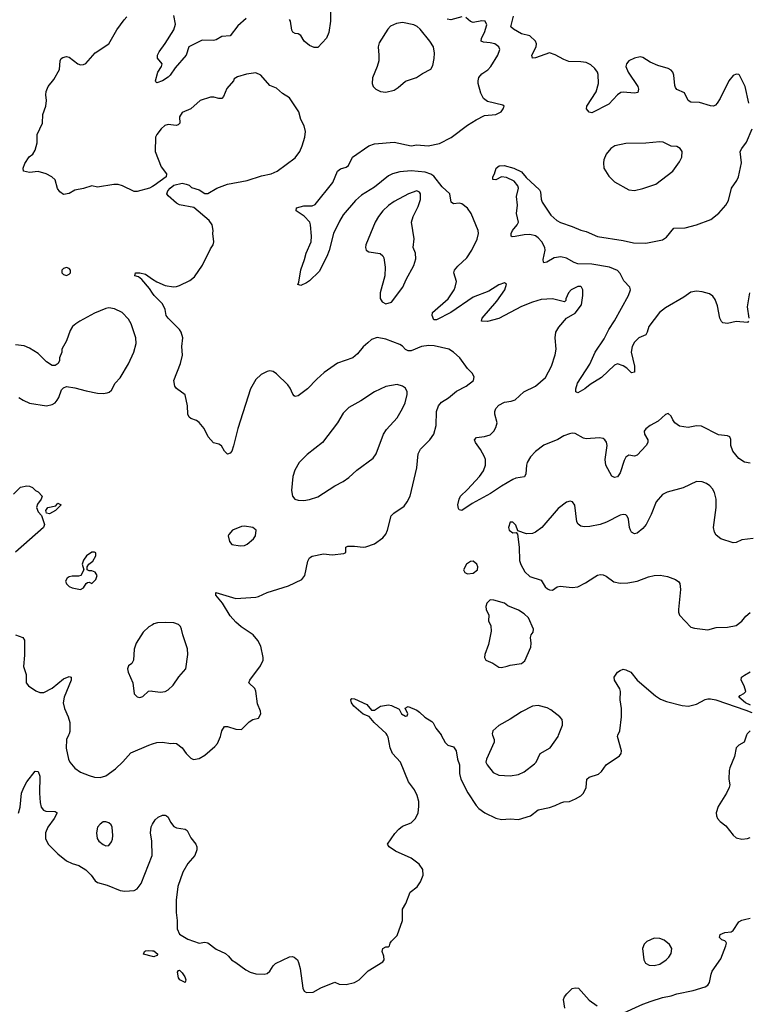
# Model space of a CAD drawing. Header units: inches. Extents: x 1449094 to 1618372, y 389908 to 534307.
# Tile 144 of 256: x 1509059 to 1514216, y 498096 to 505061. Entities that reach past the tile are written whole.
import ezdxf

# ---------------------------------------------------------------- set-up
doc = ezdxf.new("R2010")
doc.units = ezdxf.units.IN
doc.header["$MEASUREMENT"] = 0
for name, color, linetype in [('B5409', 7, 'Continuous'), ('B5419', 7, 'Continuous'), ('B5500', 7, 'Continuous'), ('B5510', 7, 'Continuous')]:
    doc.layers.add(name, color=color, linetype=linetype)

msp = doc.modelspace()

# ---------------------------------------------------------------- linework, layer by layer
at = {"layer": 'B5409', "color": 5}
for points, elevation in [([(1509405.3, 500000), (1509390.3, 499970), (1509389, 499909), (1509404.2, 499830), (1509413.7, 499810), (1509450, 499766.4), (1509490, 499739.5), (1509550, 499714), (1509590, 499703.1), (1509630, 499701.6), (1509668.2, 499711.8), (1509737.6, 499762.4), (1509788.8, 499811.2), (1509845.2, 499874.8), (1509973.2, 499930), (1510000, 499938.8)], 660), ([(1509051.5, 499448.5), (1509063.5, 499490), (1509073, 499590), (1509088.7, 499630), (1509110.5, 499670), (1509170, 499746), (1509190, 499743.1), (1509202.5, 499710), (1509199.3, 499590), (1509204.2, 499524.2), (1509211.6, 499491.6), (1509228.8, 499470), (1509243.4, 499463.4), (1509310, 499460.3), (1509325.5, 499450), (1509304.2, 499410), (1509258.8, 499350), (1509241, 499310), (1509241, 499270), (1509261, 499230), (1509330, 499160.1), (1509390, 499112), (1509430, 499092.1), (1509477.2, 499077.2), (1509527.2, 499047.2), (1509565.4, 499010), (1509592.9, 498970), (1509610, 498957.8), (1509678.3, 498938.3), (1509770, 498900.7), (1509804.4, 498895.6), (1509870, 498900.4), (1509890, 498912.7), (1509919.1, 498950), (1509997.1, 499150), (1509995.4, 499250), (1509984.8, 499310), (1509988.9, 499351.1), (1510000, 499369.5)], 640), ([(1510000, 498435.5), (1509936, 498450), (1509942, 498470), (1509950, 498474), (1509970, 498476.9), (1510000, 498474.4)], 620)]:
    msp.add_lwpolyline(points, dxfattribs=dict(at, elevation=elevation))
at = {"layer": 'B5409', "color": 5, "elevation": 660}
msp.add_lwpolyline([(1509670, 499386.6), (1509650, 499386), (1509628.3, 499371.7), (1509610.8, 499350), (1509602.8, 499310), (1509607.7, 499270), (1509618.8, 499250), (1509650, 499227.3), (1509670, 499217.3), (1509690, 499220.7), (1509710, 499246), (1509715.8, 499264.2), (1509718.7, 499290), (1509715.1, 499350), (1509706.2, 499366.2), (1509690, 499380.9)], close=True, dxfattribs=at)
at = {"layer": 'B5419', "color": 5}
for points, elevation in [([(1510000, 499938.8), (1510030, 499948.5), (1510070.4, 499950.4), (1510130, 499941), (1510150, 499944.7), (1510170, 499940.7), (1510210, 499910.6), (1510237.1, 499870), (1510270, 499838.4), (1510290, 499828.5), (1510330, 499834.4), (1510370, 499858.4), (1510440.5, 499919.5), (1510458.6, 499941.4), (1510481.7, 499990), (1510483.7, 500000)], 660), ([(1510000, 499369.5), (1510019.1, 499400.9), (1510040.1, 499419.9), (1510070, 499434.3), (1510090, 499434.6), (1510099.1, 499430), (1510110, 499419.1), (1510125.8, 499385.8), (1510150, 499353.4), (1510170, 499343.8), (1510230, 499336.4), (1510245.5, 499325.5), (1510270, 499274.8), (1510307.3, 499230), (1510312.7, 499210), (1510312.2, 499190), (1510298.4, 499150), (1510250, 499091.6), (1510215.3, 499030), (1510179.6, 498930), (1510166.8, 498833.2), (1510166.6, 498746.6), (1510174.7, 498690), (1510174.6, 498630), (1510190, 498593.4), (1510250, 498557.1), (1510330, 498528.2), (1510370, 498536.3), (1510390, 498530.4), (1510450, 498486.4), (1510516.7, 498456.7), (1510538, 498438), (1510558.8, 498410), (1510590, 498392.7), (1510660.4, 498340.4), (1510690, 498324.6), (1510730, 498311.7), (1510789.7, 498310.3), (1510810, 498314.9), (1510829.7, 498330.3), (1510852.4, 498367.6), (1510870, 498385.5), (1510970, 498431.3), (1510990, 498434.8), (1511002, 498430), (1511026, 498410), (1511033.2, 498393.2), (1511044, 498350), (1511064.4, 498210), (1511074, 498190), (1511090, 498179.3), (1511136.9, 498183.1), (1511190, 498212.7), (1511290, 498252), (1511319.6, 498239.6), (1511370, 498236), (1511430, 498251.3), (1511462, 498270), (1511527, 498333), (1511630, 498396), (1511639.3, 498410), (1511637.5, 498437.5), (1511624, 498470), (1511630, 498492), (1511650, 498502), (1511670, 498502), (1511678, 498510), (1511682, 498530), (1511690, 498542), (1511730, 498582), (1511768.7, 498690), (1511769, 498770), (1511792.7, 498810), (1511822.7, 498890), (1511873.8, 498926.2), (1511896.6, 498963.4), (1511914, 499010), (1511913.6, 499050), (1511887.5, 499087.5), (1511830, 499129.5), (1511720.1, 499180.1), (1511674, 499210), (1511663.7, 499230), (1511714.6, 499305.4), (1511744, 499336), (1511770, 499355.6), (1511830, 499379.6), (1511861.7, 499410), (1511879.8, 499450), (1511884.5, 499495.5), (1511884.5, 499530), (1511873.8, 499573.8), (1511853.1, 499613.1), (1511811, 499670), (1511754, 499810), (1511698, 499870), (1511682.7, 499910), (1511666.8, 499986.8), (1511660, 500000)], 640), ([(1512042.4, 500000), (1512070, 499948.2), (1512090, 499930.4), (1512130, 499917.3), (1512147.7, 499890), (1512158.7, 499830), (1512171.5, 499790), (1512171.5, 499730), (1512181.3, 499690), (1512232, 499592), (1512290, 499502), (1512310, 499480.5), (1512351.6, 499451.6), (1512430, 499412.7), (1512470, 499404.4), (1512530, 499408.2), (1512590, 499404.4), (1512675.3, 499430), (1512728.2, 499471.8), (1512810, 499488.2), (1512850, 499501.6), (1512890, 499522.4), (1512910, 499528.4), (1512950, 499530.5), (1512994, 499550), (1513030, 499570.7), (1513050, 499591), (1513069.4, 499630), (1513073.2, 499690), (1513090, 499702), (1513156, 499724), (1513176.9, 499743.1), (1513210, 499790.6), (1513305.4, 499854.6), (1513316, 499870), (1513319.5, 499890), (1513289.6, 499990), (1513294.1, 500000)], 640), ([(1512406.9, 500000), (1512418.4, 499970), (1512417.4, 499950), (1512362.3, 499830), (1512358.7, 499810), (1512367.2, 499790), (1512410, 499735.3), (1512450, 499717.3), (1512530, 499711.6), (1512590, 499722.8), (1512630, 499741.1), (1512703, 499797), (1512715.1, 499810), (1512744.2, 499870), (1512813.3, 499910), (1512870, 499990.7), (1512873.6, 500000)], 660), ([(1514204.6, 500000), (1514187.3, 499950), (1514150.3, 499929.7), (1514130.4, 499910), (1514118.4, 499850), (1514084.9, 499770), (1514080.5, 499750), (1514078, 499690), (1514084.9, 499650), (1514080.5, 499630), (1514063.1, 499590), (1514004.1, 499495.9), (1513988.7, 499450), (1513990.4, 499430), (1513999.3, 499410), (1514016.3, 499390), (1514058, 499358), (1514110, 499293), (1514130, 499274.9), (1514170, 499265.7), (1514210, 499268.7), (1514230, 499277)], 640), ([(1513310, 498024.7), (1513470, 498098), (1513530, 498119.3), (1513610, 498143.8), (1513670, 498155.5), (1513710, 498170.5), (1513826.3, 498193.7), (1513910, 498218.8), (1513929.4, 498230.6), (1513941.2, 498250), (1513952.7, 498310), (1513960.9, 498330), (1514021.1, 498418.9), (1514057.3, 498510), (1514061.1, 498530), (1514057.6, 498537.6), (1514050, 498545.6), (1514030, 498551.6), (1514013.3, 498570), (1514018.4, 498590), (1514050, 498605.2), (1514095.1, 498610), (1514110, 498619.5), (1514150, 498679.3), (1514170, 498692.4), (1514190, 498697.1), (1514230, 498705.5)], 620), ([(1510000, 498474.4), (1510010, 498473.6), (1510036.4, 498450), (1510030, 498442), (1510010, 498433.3), (1510000, 498435.5)], 620), ([(1512918.3, 498070), (1512907.8, 498130), (1512916.2, 498150), (1512931.8, 498170), (1512970, 498208.4), (1512990, 498213.4), (1513013.4, 498210), (1513090, 498125.5), (1513145.7, 498085.7)], 620)]:
    msp.add_lwpolyline(points, dxfattribs=dict(at, elevation=elevation))
for points, elevation in [([(1513550, 498564.5), (1513499.3, 498540.7), (1513479.1, 498520.9), (1513467.7, 498490), (1513476.4, 498410), (1513488.2, 498388.2), (1513514.1, 498374.1), (1513550, 498370.3), (1513590, 498380.9), (1513636.2, 498410), (1513655.1, 498430), (1513670, 498456), (1513675.8, 498490), (1513659.6, 498519.6), (1513620.9, 498550), (1513590, 498562.4)], 640), ([(1510230, 498249.7), (1510192, 498270), (1510183.2, 498283.2), (1510176.9, 498323.1), (1510183.6, 498336.4), (1510190, 498338.3), (1510210, 498319.5), (1510227.2, 498290), (1510236, 498270)], 620)]:
    msp.add_lwpolyline(points, close=True, dxfattribs=dict(at, elevation=elevation))
at = {"layer": 'B5500', "color": 5}
for points, elevation in [([(1510000, 503881.4), (1509977.1, 503870), (1509890, 503845.1), (1509870, 503845.1), (1509786.9, 503886.9), (1509755.6, 503895.6), (1509724.7, 503895.3), (1509610, 503877.2), (1509570, 503885.2), (1509510, 503866.6), (1509450, 503854.5), (1509410, 503832.3), (1509370, 503826), (1509344.1, 503844.1), (1509326.8, 503866.8), (1509310, 503928), (1509288, 503950), (1509248, 503970), (1509190, 503987.6), (1509130, 503981.7), (1509087.3, 503990), (1509084.2, 504010), (1509096.9, 504043.1), (1509127.6, 504092.4), (1509152.7, 504110), (1509170, 504138), (1509183.7, 504190), (1509182.9, 504250), (1509220.7, 504330), (1509222.9, 504390), (1509244.2, 504450), (1509249.4, 504489.4), (1509243.7, 504530), (1509246.2, 504553.8), (1509262, 504590), (1509302, 504638), (1509340.9, 504710), (1509345.6, 504770), (1509353.4, 504786.6), (1509365.3, 504794.7), (1509390, 504800.3), (1509410, 504795.8), (1509470, 504750.3), (1509490, 504742.3), (1509510, 504743.6), (1509527.5, 504752.5), (1509593.2, 504826.8), (1509689.6, 504890), (1509746.3, 504990), (1509798.7, 505061.3), (1509818.5, 505081.5)], 660), ([(1510000, 503126.5), (1509978.9, 503158.9), (1509923.1, 503223.1), (1509901.3, 503241.3), (1509875.3, 503250), (1509878, 503270), (1509910, 503270.3), (1509950, 503260.9), (1510000, 503226.9)], 660), ([(1509054, 502390), (1509084, 502370), (1509130, 502348.5), (1509250, 502330.6), (1509290, 502338.8), (1509310, 502351), (1509325.2, 502370), (1509337.2, 502390), (1509356.5, 502443.5), (1509370, 502458), (1509390, 502466), (1509450, 502458), (1509530, 502434.9), (1509610, 502419.1), (1509650, 502416.3), (1509678.9, 502421.1), (1509693.8, 502426.2), (1509710, 502441), (1509736.2, 502490), (1509770, 502528), (1509830, 502628.2), (1509868.4, 502710), (1509884.7, 502770), (1509882.4, 502810), (1509847.6, 502910), (1509830, 502942.7), (1509784, 502990), (1509730, 503017.2), (1509690, 503022.7), (1509670, 503019.5), (1509590, 502984.7), (1509484.9, 502930), (1509456.3, 502910), (1509433.4, 502890), (1509416.1, 502863.9), (1509390.5, 502789.5), (1509358, 502730), (1509358, 502710), (1509342, 502670), (1509342, 502650), (1509332, 502630), (1509310, 502615.3), (1509290, 502615.3), (1509250, 502641.2), (1509190, 502699), (1509130, 502739), (1509090, 502755.3), (1509030, 502762)], 680), ([(1509015.5, 501704.5), (1509065.6, 501754.4), (1509110, 501764.7), (1509130, 501762), (1509150, 501751.3), (1509171.1, 501731.1), (1509190, 501722), (1509218, 501690), (1509211, 501670), (1509185.8, 501634.2), (1509179.1, 501610), (1509190, 501581), (1509214.4, 501554.4), (1509234.8, 501490), (1509226.8, 501470), (1509030, 501294)], 660), ([(1510000, 500781.6), (1509973.5, 500766.5), (1509933.4, 500730), (1509884.9, 500650), (1509870.4, 500609.6), (1509863.8, 500530), (1509852.3, 500507.7), (1509828.5, 500491.5), (1509823, 500470), (1509826.6, 500446.6), (1509859.1, 500370), (1509870, 500292), (1509890, 500271), (1509910, 500267.7), (1509930, 500274), (1509970, 500310.7), (1509990, 500312.7), (1510000, 500311.3)], 680), ([(1509028.9, 500708.9), (1509081, 500690), (1509093, 500673), (1509093.4, 500566.6), (1509086, 500486), (1509106, 500430), (1509106, 500370), (1509121, 500350), (1509173, 500313), (1509202.8, 500302.8), (1509230, 500302.4), (1509290, 500333.1), (1509370, 500399.6), (1509410, 500415.8), (1509422.8, 500410), (1509424.9, 500390), (1509374, 500270), (1509367.5, 500230), (1509375.5, 500190), (1509403.2, 500130), (1509414.7, 500090), (1509413.8, 500026.2), (1509410.2, 500009.8), (1509405.3, 500000)], 660)]:
    msp.add_lwpolyline(points, dxfattribs=dict(at, elevation=elevation))
for points, elevation in [([(1509390, 503308.7), (1509370, 503302), (1509358, 503290), (1509358, 503270), (1509370, 503258), (1509390, 503251.3), (1509410, 503261), (1509419, 503270), (1509419, 503290), (1509410, 503302)], 680), ([(1509270, 501566.6), (1509248.7, 501570), (1509244, 501590), (1509258, 501610), (1509316.4, 501623.6), (1509330, 501642), (1509354, 501630), (1509312, 501590)], 660), ([(1509590, 501295.3), (1509570, 501294), (1509532, 501270), (1509510, 501238), (1509501, 501210), (1509514, 501170), (1509491.3, 501128.7), (1509476, 501124), (1509430, 501126), (1509410, 501121.2), (1509396, 501110), (1509382.8, 501090), (1509391.3, 501070), (1509410, 501051.3), (1509430, 501042.8), (1509490, 501031), (1509510, 501042), (1509530, 501074), (1509540.4, 501079.6), (1509550, 501082), (1509570, 501074), (1509598, 501102), (1509608.7, 501130), (1509593.6, 501153.6), (1509570, 501162), (1509550, 501162), (1509538, 501170), (1509538, 501190), (1509548, 501210), (1509578, 501230), (1509598, 501270), (1509598, 501290)], 680)]:
    msp.add_lwpolyline(points, close=True, dxfattribs=dict(at, elevation=elevation))
at = {"layer": 'B5510', "color": 5}
for points, elevation in [([(1511260.3, 505150), (1511258.4, 505050), (1511246.4, 504970), (1511230.5, 504930), (1511170, 504865.1), (1511143.8, 504863.8), (1511110, 504879.6), (1511072.3, 504910), (1511049.2, 504950), (1511030, 504962), (1511010, 504964.5), (1510993.4, 504973.4), (1510986.6, 504986.6), (1510975.6, 505050), (1510970, 505062)], 640), ([(1510661.5, 505070), (1510603.1, 505016.9), (1510550, 504948.3), (1510490, 504942.4), (1510450, 504918.7), (1510430, 504914.3), (1510350, 504915.8), (1510257.1, 504870), (1510237.4, 504810), (1510158.9, 504721.1), (1510124.9, 504670), (1510110, 504655.1), (1510070.6, 504630), (1510030, 504615.3), (1510022, 504622), (1510021.2, 504630), (1510036.9, 504690), (1510062.9, 504730), (1510067, 504750), (1510034, 504790), (1510035.1, 504810), (1510046.3, 504833.7), (1510090, 504892.7), (1510151.3, 504990), (1510161.3, 505030), (1510151.6, 505090)], 640), ([(1514230, 501924.2), (1514190, 501931.9), (1514150, 501958), (1514106.6, 502010), (1514091.6, 502050), (1514091.7, 502091.7), (1514086, 502110), (1514070, 502118.7), (1514005.6, 502125.6), (1513885.6, 502185.6), (1513850, 502187.6), (1513790, 502177), (1513730, 502187), (1513697.2, 502210), (1513681.2, 502230), (1513670, 502258), (1513650, 502275.3), (1513630, 502269), (1513577.7, 502222.3), (1513520.7, 502190), (1513492.1, 502167.9), (1513480.5, 502150), (1513481.6, 502130), (1513504.4, 502090), (1513504.4, 502070), (1513492.4, 502050), (1513430, 501980.5), (1513410, 501974), (1513370, 501980.7), (1513350, 501966.6), (1513337.5, 501942.5), (1513310, 501855.1), (1513290, 501827), (1513270, 501822), (1513250, 501832.7), (1513208.5, 501910), (1513204.2, 501950), (1513216.3, 502050), (1513212.8, 502072.8), (1513201.2, 502090), (1513190, 502098), (1513163.2, 502103.2), (1513070, 502096.9), (1513050, 502101.6), (1512990, 502133.6), (1512970, 502136.3), (1512950, 502133), (1512910, 502117.4), (1512867.7, 502092.3), (1512770, 502052.8), (1512710, 502007.1), (1512674.6, 501970), (1512651.6, 501930), (1512645.8, 501910), (1512640.9, 501850), (1512631.2, 501828.8), (1512570, 501818.7), (1512550, 501808.6), (1512470, 501762.5), (1512391.8, 501710), (1512261.3, 501638.7), (1512189.1, 501589.1), (1512170, 501595.3), (1512164.1, 501604.1), (1512159.5, 501630), (1512169.6, 501670), (1512179.5, 501690), (1512230, 501737), (1512314, 501830), (1512341.1, 501870), (1512355.4, 501910), (1512355.4, 501950), (1512348.4, 501970), (1512320.5, 502020.5), (1512285.1, 502070), (1512278, 502090), (1512293.8, 502106.2), (1512350, 502112.2), (1512390, 502124.4), (1512416.2, 502150), (1512430, 502176), (1512438.9, 502210), (1512423.1, 502270), (1512423.5, 502290), (1512429.8, 502310), (1512450, 502333.6), (1512490, 502355), (1512537.4, 502362.6), (1512567.3, 502372.7), (1512627.3, 502430), (1512710, 502467.9), (1512781, 502530), (1512824.2, 502610), (1512849.7, 502689.7), (1512855.4, 502730), (1512849.7, 502810), (1512854.7, 502850), (1512874.5, 502885.5), (1512930, 502950.8), (1512990, 502986), (1513035.3, 503044.7), (1513045.6, 503110), (1513045.1, 503150), (1513036, 503170), (1513030, 503175.1), (1513010, 503175.1), (1512962, 503150), (1512943, 503130), (1512926, 503086), (1512926, 503074), (1512914.8, 503065.2), (1512830, 503086.3), (1512750, 503081), (1512690, 503063.1), (1512610, 503031.5), (1512450, 502947.4), (1512370, 502926.2), (1512328.5, 502928.5), (1512333, 502950), (1512435.6, 503070), (1512493.3, 503150), (1512504, 503190), (1512490, 503201.2), (1512450, 503186), (1512378.9, 503141.1), (1512270, 503098.4), (1512110, 502989.1), (1512010, 502939.1), (1511990, 502938), (1511978, 502970), (1511981.6, 502990), (1512093.2, 503086.8), (1512133.8, 503150), (1512142.7, 503170), (1512151.1, 503210), (1512131.5, 503270), (1512138, 503290), (1512161.3, 503318.7), (1512223.1, 503376.9), (1512258.9, 503430), (1512298.3, 503510), (1512306.3, 503550), (1512304.7, 503570), (1512254, 503690), (1512228.2, 503728.2), (1512190, 503758.4), (1512170, 503763), (1512130, 503759.7), (1512112.3, 503770), (1512104, 503830), (1512050, 503879.8), (1511990, 503955), (1511970, 503968.3), (1511930, 503982), (1511830, 503991.8), (1511750, 503984.7), (1511697, 503970), (1511670, 503956.8), (1511570, 503876.8), (1511478.9, 503821.1), (1511437.2, 503782.8), (1511350, 503681), (1511322.6, 503637.4), (1511281.1, 503550), (1511250, 503429.2), (1511234.3, 503385.7), (1511178.8, 503281.2), (1511110, 503213.2), (1511090, 503199.3), (1511050, 503182), (1511028.4, 503188.4), (1511035.3, 503204.7), (1511050, 503292), (1511075.6, 503364.4), (1511086, 503410), (1511121.6, 503490), (1511125.1, 503530), (1511118.4, 503610), (1511112.3, 503630), (1511071.8, 503671.8), (1511017.2, 503710), (1511018, 503730), (1511070, 503744.2), (1511130, 503745.7), (1511150, 503754.9), (1511276.2, 503910), (1511309.8, 503990.2), (1511330, 504006.4), (1511370, 504018), (1511386, 504030), (1511416, 504090), (1511530, 504168.8), (1511570, 504182.3), (1511710, 504194.6), (1511830, 504170.3), (1511870, 504176), (1511950, 504168), (1512030, 504186), (1512112.2, 504227.8), (1512230, 504316.4), (1512290, 504353.4), (1512350, 504382.8), (1512430, 504391), (1512468, 504410), (1512482, 504430), (1512488, 504450), (1512478, 504458), (1512370, 504483.7), (1512343, 504503), (1512322.7, 504542.7), (1512305.1, 504610), (1512303.5, 504630), (1512310, 504653), (1512330, 504678.7), (1512372.6, 504707.4), (1512393, 504730), (1512444.2, 504810), (1512457.4, 504850), (1512451.5, 504870), (1512422.7, 504890), (1512390, 504898.9), (1512343.1, 504903.1), (1512326, 504910), (1512327.3, 504930), (1512349.8, 504970), (1512365.2, 505025.2), (1512354, 505050), (1512330, 505052.3), (1512270, 505042), (1512250, 505049.4), (1512216.8, 505076.8)], 640), ([(1512190, 505082), (1512110, 505059.7), (1512086, 505066)], 640), ([(1514219.1, 504470), (1514195.1, 504590), (1514154.5, 504670), (1514150, 504674.5), (1514130, 504676.9), (1514110, 504666.6), (1514079.3, 504630), (1514016.7, 504503.3), (1513997, 504470), (1513983.4, 504456.6), (1513970, 504449.7), (1513950, 504452), (1513870, 504474.6), (1513810, 504479.2), (1513789.7, 504490), (1513764.9, 504544.9), (1513710, 504567.7), (1513700.8, 504580.8), (1513695.6, 504595.6), (1513689.9, 504670), (1513682.2, 504690), (1513670, 504704.1), (1513650, 504715.3), (1513576.4, 504736.4), (1513521.3, 504761.3), (1513470, 504794.8), (1513450, 504797.6), (1513410, 504788.4), (1513370.5, 504770), (1513353.7, 504750), (1513350.3, 504730), (1513367.1, 504690), (1513435, 504590), (1513440.2, 504570), (1513433.6, 504546.4), (1513410, 504540.9), (1513330.3, 504549.7), (1513314.1, 504545.9), (1513291.2, 504528.8), (1513230, 504463.5), (1513110, 504402.9), (1513090, 504406.6), (1513072, 504430), (1513074.3, 504450), (1513139.8, 504550), (1513156.8, 504610), (1513154.5, 504674.5), (1513149.7, 504690), (1513130, 504715.6), (1513101.8, 504741.8), (1513070, 504757.7), (1513030, 504764.4), (1512945.4, 504765.4), (1512910, 504779.6), (1512850, 504813.6), (1512810, 504827.6), (1512710, 504792.3), (1512688.5, 504788.5), (1512685.3, 504810), (1512714.9, 504870), (1512717.4, 504890), (1512710.4, 504910), (1512670, 504946.8), (1512610, 504961.6), (1512553.9, 504993.9), (1512536.8, 505010), (1512554.1, 505085.9)], 620), ([(1510000, 503226.9), (1510030, 503206.5), (1510090, 503182), (1510147.8, 503172.2), (1510170, 503173), (1510190, 503180.5), (1510262.7, 503217.3), (1510297.1, 503242.9), (1510354.1, 503325.9), (1510410, 503441), (1510429.3, 503470), (1510432.7, 503490), (1510426.6, 503550), (1510429.2, 503570), (1510421.2, 503610), (1510400.2, 503640.2), (1510292.7, 503732.7), (1510190, 503752), (1510170, 503764.5), (1510110, 503815.1), (1510100.5, 503830), (1510106.9, 503850), (1510123.5, 503870), (1510149.9, 503890.1), (1510210, 503904.9), (1510238.7, 503898.7), (1510258, 503890), (1510275.3, 503875.3), (1510330, 503858.8), (1510370, 503831.3), (1510390, 503831.3), (1510454, 503870), (1510530, 503898.7), (1510670, 503923), (1510770, 503955.8), (1510839, 503970), (1510880.9, 503990), (1511010, 504083.8), (1511042, 504130), (1511058.7, 504170), (1511078, 504230), (1511081.6, 504270), (1511072, 504310), (1511050, 504355.3), (1511034.5, 504410), (1510969.6, 504509.6), (1510919.5, 504539.5), (1510876.3, 504576.3), (1510830, 504595.6), (1510765.1, 504670), (1510730, 504684.4), (1510664.5, 504675.5), (1510602, 504658), (1510578, 504642), (1510573.4, 504630), (1510525.4, 504574.6), (1510501.2, 504518.8), (1510490, 504503.6), (1510470, 504503), (1510433.5, 504513.5), (1510410, 504513.3), (1510337.1, 504490), (1510270, 504431.8), (1510210, 504404.5), (1510190, 504374), (1510192, 504330), (1510182, 504318), (1510167.2, 504312.8), (1510110, 504320.3), (1510086.9, 504313.1), (1510059.6, 504290), (1510030.3, 504250), (1510021.1, 504230), (1510018.7, 504130), (1510060.2, 504020.2), (1510098.4, 503970), (1510095.3, 503950), (1510012.4, 503887.6), (1510000, 503881.4)], 660), ([(1514218, 502930), (1514210, 502919.3), (1514130, 502927.1), (1514070, 502911.8), (1514035.9, 502915.9), (1514025.6, 502925.6), (1514014, 502950), (1513998.2, 503038.2), (1513982.8, 503082.8), (1513966, 503106), (1513941.8, 503121.8), (1513890, 503136.4), (1513850, 503142), (1513810, 503134), (1513760.7, 503099.3), (1513630, 503023.7), (1513588.7, 502991.3), (1513511.2, 502890), (1513500.2, 502850), (1513490, 502833.3), (1513442.6, 502810), (1513410, 502780.5), (1513393.4, 502750), (1513386.9, 502710), (1513411, 502610), (1513410, 502569), (1513390, 502562.7), (1513357.1, 502597.1), (1513330, 502613.6), (1513290, 502627.1), (1513270, 502617.4), (1513177.6, 502530), (1513098, 502482), (1513058.8, 502450), (1513010, 502422.7), (1512995.3, 502430), (1512995.1, 502450), (1513008.2, 502490), (1513095.6, 502624.4), (1513132.3, 502710), (1513195.4, 502804.6), (1513228.8, 502870), (1513269.4, 502930.6), (1513368.8, 503110), (1513382, 503150), (1513378.5, 503170), (1513334.7, 503214.7), (1513310, 503265.1), (1513290, 503287), (1513234, 503310), (1513110, 503332.7), (1513010, 503335), (1512984, 503344), (1512930, 503375.6), (1512890, 503384.8), (1512843.3, 503376.7), (1512790, 503346.4), (1512770, 503340.7), (1512765.7, 503345.7), (1512764.6, 503364.6), (1512779.2, 503430), (1512777.4, 503450), (1512755, 503490), (1512730, 503519), (1512710, 503532.8), (1512670, 503541.9), (1512630, 503539.8), (1512567.1, 503527.1), (1512546.2, 503526.2), (1512539, 503530), (1512538.9, 503550), (1512547.3, 503570), (1512581.6, 503610), (1512589.6, 503630), (1512575.3, 503690), (1512583.5, 503750), (1512576.2, 503810), (1512589.3, 503870), (1512586.3, 503886.3), (1512558.3, 503918.3), (1512504.9, 503944.9), (1512470, 503949.6), (1512430, 503929.6), (1512408.7, 503930), (1512409, 503950), (1512421.2, 503970), (1512432.7, 504010), (1512451.9, 504028.1), (1512489.6, 504030.4), (1512558, 504010), (1512610, 503984.2), (1512644.8, 503944.8), (1512738.3, 503858.3), (1512744.9, 503844.9), (1512751, 503791), (1512757.7, 503770), (1512817.6, 503677.6), (1512861.4, 503641.4), (1512887.7, 503627.7), (1512970, 503599.7), (1513030, 503573.2), (1513070, 503564), (1513150, 503527.1), (1513330, 503499.3), (1513403.1, 503483.1), (1513490, 503479.6), (1513610, 503505.3), (1513637.8, 503522.2), (1513690, 503586.4), (1513770, 503588.8), (1513850, 503610.4), (1513952, 503648), (1514008.2, 503691.8), (1514057.2, 503750), (1514077, 503783), (1514097, 503870), (1514135.5, 503924.5), (1514146.3, 503950), (1514167.6, 504050), (1514159.5, 504130), (1514169.6, 504150), (1514204.6, 504195.4), (1514243.7, 504290)], 620), ([(1510483.7, 500000), (1510490, 500031), (1510510, 500060.5), (1510530, 500061.6), (1510590, 500042), (1510630, 500041), (1510684.7, 500095.3), (1510709.3, 500110.7), (1510750, 500121), (1510766, 500150), (1510762.7, 500170), (1510742.5, 500222.5), (1510731.3, 500311.3), (1510722.7, 500330), (1510681.2, 500370), (1510689.5, 500390), (1510764.5, 500490), (1510782.9, 500530), (1510782.9, 500550), (1510765.6, 500630), (1510744.7, 500670), (1510713, 500710), (1510626, 500766), (1510590, 500798.7), (1510550, 500844.2), (1510493.9, 500933.9), (1510446.6, 500990), (1510448.7, 501010), (1510590, 500966), (1510730, 500975.5), (1510750, 500981.6), (1510810, 501008.4), (1510962.5, 501057.5), (1511057.5, 501102.5), (1511077.2, 501130), (1511098, 501230), (1511110, 501254), (1511130, 501267.3), (1511210, 501283), (1511270, 501274.9), (1511353.6, 501286.4), (1511368, 501292), (1511368.7, 501330), (1511382.7, 501337.3), (1511430, 501338.4), (1511490, 501330.5), (1511510, 501333), (1511570, 501354), (1511630, 501397.3), (1511650, 501422.8), (1511662.9, 501450), (1511688.5, 501551.5), (1511706.6, 501570), (1511780.1, 501619.9), (1511803, 501650), (1511822.6, 501690), (1511871.2, 501891.2), (1511879.7, 501990), (1511896.6, 502023.4), (1511962.9, 502090), (1511989.7, 502130.3), (1512008.2, 502190), (1512009.8, 502290), (1512023.1, 502330), (1512045.2, 502354.8), (1512094.2, 502385.8), (1512150, 502433), (1512219, 502470), (1512271.5, 502508.5), (1512275.5, 502535.5), (1512261.5, 502561.5), (1512230, 502593.2), (1512175.1, 502670), (1512129.6, 502710), (1512096, 502730), (1511993.4, 502753.4), (1511955.9, 502755.9), (1511904, 502750), (1511830, 502719.7), (1511810, 502718.9), (1511790, 502729.6), (1511770, 502751.6), (1511750, 502764.7), (1511650, 502802), (1511590, 502812.3), (1511550, 502798), (1511523.4, 502776.6), (1511490, 502746.6), (1511450, 502698), (1511417.3, 502670), (1511310, 502631.8), (1511214, 502566), (1511161.4, 502518.6), (1511096.3, 502450), (1511030, 502399.5), (1511010, 502396), (1511001.6, 502401.6), (1510991.8, 502411.8), (1510974.9, 502454.9), (1510957.7, 502477.7), (1510877, 502557), (1510853.5, 502573.5), (1510830, 502576.9), (1510810, 502573.6), (1510767.7, 502552.3), (1510730, 502515.1), (1510693.7, 502450), (1510603, 502170), (1510573.5, 502046.5), (1510560.7, 502010), (1510550, 501994), (1510530, 501988.7), (1510510, 502008.7), (1510486.8, 502046.8), (1510470, 502059), (1510430, 502069), (1510392.7, 502110), (1510364.5, 502170), (1510330, 502212.7), (1510310, 502226), (1510270, 502240.9), (1510259.3, 502250), (1510249.5, 502270), (1510247, 502330), (1510230, 502408), (1510170, 502453.2), (1510158, 502470), (1510149.5, 502509.5), (1510197.2, 502630), (1510212.5, 502687.5), (1510207.8, 502750), (1510213.6, 502810), (1510202.4, 502850), (1510190.8, 502870.8), (1510111.1, 502950), (1510096.9, 502970), (1510089.7, 503010.3), (1510070.4, 503050.4), (1510010.7, 503110), (1510000, 503126.5)], 660), ([(1514226, 503130), (1514207.6, 503030), (1514219.5, 502950)], 620), ([(1514250, 501391.6), (1514170, 501382.9), (1514130, 501363.6), (1514110, 501360.5), (1514022, 501390), (1513990, 501414), (1513976.6, 501436.6), (1513969.6, 501469.6), (1513989.8, 501610), (1513989.7, 501670), (1513976.8, 501716.8), (1513963.5, 501743.5), (1513943.9, 501763.9), (1513919.5, 501779.5), (1513890, 501793), (1513850, 501793.6), (1513756.3, 501750), (1513641, 501719), (1513610, 501703.1), (1513564.4, 501650), (1513530, 501562), (1513494.3, 501490), (1513470, 501463), (1513430, 501429.6), (1513410, 501425.1), (1513390, 501436), (1513381.6, 501450), (1513375.1, 501470), (1513368.5, 501528.5), (1513359.6, 501550), (1513350, 501558.7), (1513330, 501562), (1513310, 501556.9), (1513212.1, 501507.9), (1513168.6, 501491.4), (1513095.8, 501475.8), (1513054.8, 501474.8), (1513030, 501479.7), (1513012.4, 501492.4), (1513003.5, 501510), (1512987.9, 501627.9), (1512971.8, 501651.8), (1512955.1, 501655.1), (1512930, 501647.3), (1512870, 501603.5), (1512754.4, 501470), (1512710, 501436.2), (1512690, 501427), (1512645.6, 501425.6), (1512586, 501446), (1512570, 501486), (1512550, 501506), (1512530, 501506), (1512518, 501470), (1512524.7, 501450), (1512550, 501432), (1512574, 501434), (1512582, 501422), (1512595.5, 501330), (1512596.4, 501236.4), (1512606.4, 501206.4), (1512634.6, 501154.6), (1512670, 501123), (1512750, 501097.3), (1512779.3, 501050), (1512795.8, 501035.8), (1512810, 501028.4), (1512830, 501026.4), (1512862.7, 501050), (1512885.7, 501054.3), (1512970, 501045.5), (1513010.6, 501049.4), (1513063.3, 501076.7), (1513130, 501121.1), (1513150, 501131.8), (1513170, 501135.8), (1513190, 501134.9), (1513210, 501126), (1513264.1, 501084.1), (1513310, 501074.9), (1513363.3, 501076.7), (1513430, 501088.5), (1513510, 501120.3), (1513550, 501130.3), (1513591.8, 501131.8), (1513643.7, 501123.7), (1513702, 501102), (1513724.9, 501084.9), (1513732.2, 501072.2), (1513737, 501030), (1513721.3, 500890), (1513721.3, 500870), (1513730.5, 500850), (1513810, 500764.4), (1513836.3, 500756.3), (1513930, 500746.5), (1513990, 500761.3), (1514070, 500763.7), (1514130, 500777), (1514170, 500806.4), (1514198.4, 500841.6), (1514230, 500868.5)], 660), ([(1510000, 500311.3), (1510056.4, 500303.6), (1510089.7, 500310.3), (1510110, 500321.6), (1510145.2, 500354.8), (1510186.4, 500413.6), (1510235.1, 500470), (1510249.5, 500570), (1510247.3, 500610), (1510213.6, 500710), (1510205.1, 500750), (1510197, 500770), (1510183.3, 500783.3), (1510150, 500794.5), (1510090, 500797.6), (1510034.2, 500794.2), (1510010, 500787.3), (1510000, 500781.6)], 680), ([(1513294.1, 500000), (1513308.2, 500031.8), (1513319.8, 500130), (1513319.8, 500190), (1513309, 500250), (1513311, 500310), (1513307.2, 500327.2), (1513270, 500389.5), (1513268, 500410), (1513290, 500446.8), (1513310, 500458.8), (1513330, 500466), (1513350, 500462.8), (1513385.2, 500445.2), (1513430.7, 500390), (1513559.6, 500279.6), (1513595.8, 500255.8), (1513637.7, 500237.7), (1513749.1, 500209.1), (1513794.1, 500205.9), (1513850, 500218.8), (1513910, 500253), (1513930, 500258.4), (1513950, 500257.4), (1513986.8, 500250), (1514197.8, 500177.8), (1514240.9, 500160.9)], 640), ([(1514231.6, 500211.6), (1514196, 500230), (1514149.4, 500270), (1514159, 500281), (1514185.2, 500294.8), (1514198, 500310), (1514186.6, 500350), (1514167, 500390), (1514169.4, 500410), (1514190, 500425.5), (1514230, 500447.3)], 640), ([(1511660, 500000), (1511653.2, 500013.2), (1511569.3, 500090), (1511532.7, 500132.7), (1511490, 500149.4), (1511424.9, 500204.9), (1511407.8, 500230), (1511403.7, 500250), (1511410, 500258.8), (1511430, 500256.4), (1511517, 500217), (1511550, 500176), (1511570, 500178), (1511614, 500206), (1511670, 500214.8), (1511690.6, 500210.6), (1511744.7, 500184.7), (1511762, 500150), (1511790, 500134), (1511802, 500138), (1511806, 500150), (1511788.4, 500191.6), (1511810, 500202), (1511870, 500177.3), (1511890, 500164), (1511927.2, 500127.2), (1511976.7, 500096.7), (1511986.7, 500086.7), (1512004.4, 500050), (1512041.6, 500001.6), (1512042.4, 500000)], 640), ([(1512873.6, 500000), (1512900.5, 500070), (1512902.4, 500090), (1512898, 500110), (1512882.9, 500130), (1512819.5, 500179.5), (1512793.8, 500193.8), (1512730, 500211), (1512690, 500206), (1512610, 500166.3), (1512530, 500112.8), (1512450.2, 500069.8), (1512408.2, 500030), (1512403, 500010), (1512406.9, 500000)], 660), ([(1514228.7, 500031.3), (1514208, 500010), (1514204.6, 500000)], 640)]:
    msp.add_lwpolyline(points, dxfattribs=dict(at, elevation=elevation))
for points, elevation in [([(1511770, 505041.2), (1511726.6, 505033.4), (1511684.7, 505015.3), (1511664.6, 504995.4), (1511602.7, 504897.3), (1511595.8, 504870), (1511602.4, 504810), (1511600.2, 504770), (1511590.2, 504730), (1511556.5, 504650), (1511554, 504610), (1511561.6, 504590), (1511579.1, 504570), (1511613.4, 504553.4), (1511650, 504547.9), (1511710, 504563.1), (1511738.7, 504581.3), (1511790, 504626.7), (1511868.3, 504651.7), (1511910, 504680.5), (1511969.5, 504710.5), (1511983.6, 504736.4), (1511993.9, 504786.1), (1511996.2, 504823.8), (1511988.4, 504870), (1511963.5, 504910), (1511893.7, 504993.7), (1511873.3, 505013.3), (1511850, 505025.8)], 660), ([(1513590, 504196.9), (1513490, 504188.3), (1513350, 504186), (1513271, 504170), (1513243, 504150), (1513210.5, 504110), (1513193.4, 504070), (1513190.6, 504050), (1513194, 504010), (1513230, 503954), (1513270, 503915.5), (1513370, 503858), (1513410, 503852.7), (1513470, 503868), (1513561.5, 503898.6), (1513682, 503990), (1513730, 504056), (1513746, 504090), (1513749, 504130), (1513735.3, 504150), (1513710, 504165.2), (1513670, 504166), (1513614.3, 504194.3)], 640), ([(1511870, 503849.7), (1511812.4, 503830), (1511710, 503775.8), (1511670, 503747.4), (1511630.3, 503710), (1511598.7, 503670), (1511576.5, 503630), (1511508.5, 503470), (1511506.4, 503450), (1511511, 503430), (1511530, 503419.1), (1511610, 503407.3), (1511630, 503390.8), (1511637.6, 503377.6), (1511645.5, 503310), (1511644.9, 503250), (1511610.6, 503130), (1511610.7, 503090), (1511625.2, 503065.2), (1511650, 503051), (1511690, 503064), (1511772.3, 503170), (1511795.9, 503224.1), (1511850, 503322.8), (1511864.2, 503370), (1511860.7, 503410), (1511845.1, 503450), (1511851.4, 503511.4), (1511833.7, 503630), (1511844.4, 503670), (1511879.7, 503740.3), (1511895.3, 503790), (1511896.4, 503830), (1511890, 503840.5)], 660), ([(1511730, 502480.4), (1511650, 502465.7), (1511570.6, 502430), (1511474.2, 502365.8), (1511390, 502318), (1511350, 502278.4), (1511309.3, 502210.7), (1511203, 502070), (1511094.8, 501985.2), (1511038, 501930), (1511006.1, 501873.9), (1510992.4, 501830), (1510983, 501730), (1510990, 501692), (1511006, 501670), (1511030, 501662), (1511070, 501660.4), (1511110, 501666.7), (1511170, 501686.7), (1511290, 501763.7), (1511350, 501794), (1511390, 501822.4), (1511445.7, 501874.3), (1511561, 501959), (1511581.6, 501990), (1511634, 502130), (1511656.5, 502163.5), (1511730, 502246), (1511769.7, 502310), (1511786.6, 502350), (1511802.4, 502410), (1511802.4, 502430), (1511790, 502454), (1511769.2, 502470)], 680), ([(1510650, 501479.3), (1510630, 501476), (1510564.7, 501450), (1510539.8, 501420.2), (1510536, 501410), (1510544.7, 501370), (1510562, 501350), (1510619.8, 501339.8), (1510650, 501343), (1510670, 501350.8), (1510713.2, 501390), (1510728.7, 501410), (1510734, 501450), (1510710, 501468.7)], 680), ([(1512270, 501232), (1512250, 501229.3), (1512222.8, 501210), (1512201, 501170), (1512210, 501152), (1512230, 501141), (1512270, 501146), (1512299, 501170), (1512301.2, 501190), (1512296, 501210)], 660), ([(1512390, 500957), (1512364.9, 500935.1), (1512359.1, 500910), (1512362, 500890), (1512378.8, 500850), (1512378, 500810), (1512394, 500774), (1512396.7, 500736.7), (1512378, 500642), (1512350.6, 500570), (1512348.7, 500548.7), (1512358.8, 500530), (1512408.7, 500508.7), (1512450, 500481.6), (1512470, 500478), (1512510, 500487.7), (1512530, 500494.9), (1512610, 500507.3), (1512635.1, 500524.9), (1512676.6, 500623.4), (1512679.8, 500650), (1512675.1, 500690), (1512680.7, 500710), (1512694.5, 500730), (1512696.2, 500750), (1512661.6, 500830), (1512630, 500858.7), (1512590, 500884.2), (1512514, 500914), (1512490, 500933.2), (1512415.9, 500955.9)], 660)]:
    msp.add_lwpolyline(points, close=True, dxfattribs=dict(at, elevation=elevation))

doc.saveas('drawing.dxf')
